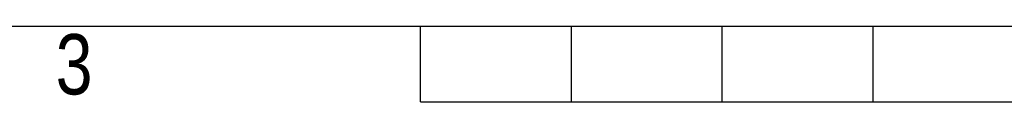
# Model space of a CAD drawing. Header units: millimetres. Extents: x 0 to 420, y 0 to 297.
# Tile 9 of 115: x 131 to 198, y 0 to 5. Entities that reach past the tile are written whole.
import ezdxf

# ---------------------------------------------------------------- set-up
doc = ezdxf.new("R2010")
doc.units = ezdxf.units.MM
doc.layers.add('CARTIGLIO', color=140, linetype='Continuous')
doc.styles.add('SLDTEXTSTYLE2', font='TXT', dxfattribs={"width": 0.821468})

msp = doc.modelspace()

# ---------------------------------------------------------------- linework, layer by layer
at = {"layer": 'CARTIGLIO', "linetype": 'Continuous'}
for p, q in [((5.18012, 5.171), (414.8274, 5.171)), ((158.2616, -0.00321), (158.2616, 5.171)), ((168.61003, -0.00321), (168.61003, 5.171)), ((178.95846, -0.00321), (178.95846, 5.171)), ((189.30689, -0.00321), (189.30689, 5.171)), ((158.2616, -0.00321), (261.74592, -0.00321))]:
    msp.add_line(p, q, dxfattribs=at)

# ---------------------------------------------------------------- texts
at = {"layer": 'CARTIGLIO', "insert": (134.49186, 4.63707), "char_height": 4.13937, "attachment_point": 2, "style": 'SLDTEXTSTYLE2'}
msp.add_mtext('3', dxfattribs=at)

doc.saveas('drawing.dxf')
